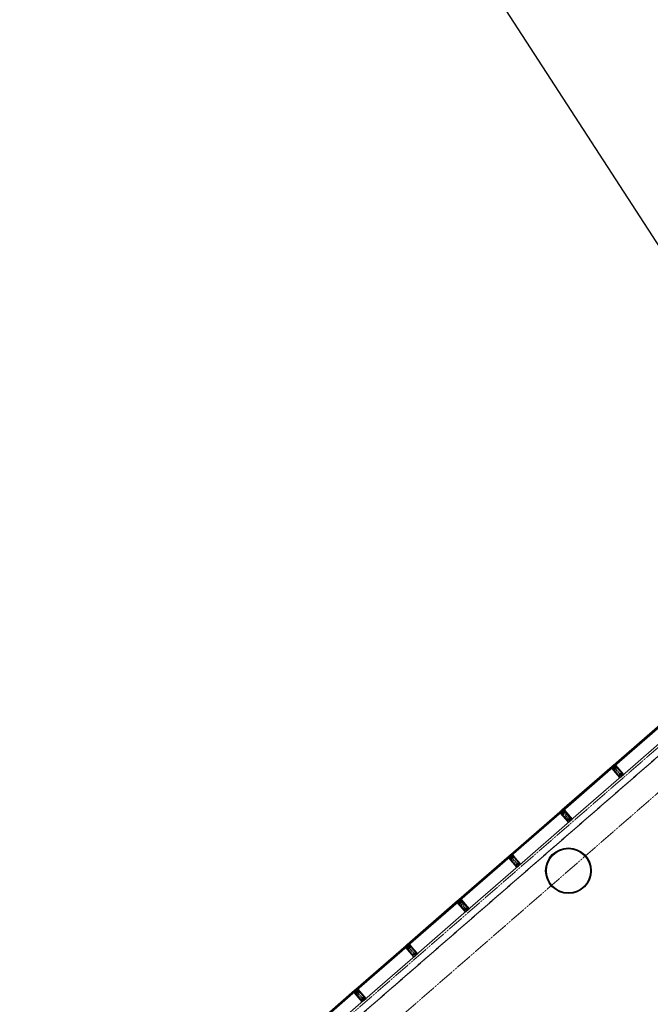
# Model space of a CAD drawing. Header units: millimetres. Extents: x 98667 to 994031, y -2704 to 533009.
# Tile 167 of 256: x 545040 to 558892, y 338154 to 359773. Entities that reach past the tile are written whole.
import ezdxf

# ---------------------------------------------------------------- set-up
doc = ezdxf.new("R2010")
doc.units = ezdxf.units.MM
for name, pattern in [('AP03000E0$0$CENTER', [50.8, 31.75, -6.35, 6.35, -6.35]), ('AP03000E0$0$HIDDEN', [9.525, 6.35, -3.175]), ('AP03000E0$0$HIDDENX2', [19.05, 12.7, -6.35])]:
    doc.linetypes.add(name, pattern=pattern)
for name, color, linetype in [('A-COL ENCLOUSER INNER', 1, 'Continuous'), ('A-COL ENCLOUSER OUTER', 6, 'Continuous'), ('A-XREF', 7, 'Continuous')]:
    doc.layers.add(name, color=color, linetype=linetype)
for name, color, linetype, lineweight in [('AP03000E0$0$A-FLOR-EDGE', 1, 'AP03000E0$0$HIDDENX2', 15), ('AP03000E0$0$A-GLAZ-FULL-EXTR', 2, 'Continuous', 20), ('AP03000E0$0$A-GLAZ-MULL-EXTR', 3, 'Continuous', 35), ('AP03000E0$0$A-WALL-FNSH', 1, 'Continuous', 15)]:
    doc.layers.add(name, color=color, linetype=linetype, lineweight=lineweight)
doc.layers.add('AP03000E0$0$A-GLAZ-FULL-OUTLINE', color=52, linetype='Continuous', plot=False)
doc.layers.add('AP03000E0$0$A-Slab Edge Guide', color=55, linetype='Continuous', lineweight=15, plot=False)

msp = doc.modelspace()

# ---------------------------------------------------------------- linework, layer by layer
at = {"color": 251, "linetype": 'AP03000E0$0$CENTER'}
for p, q in [((558266, 343167), (558069, 343394)), ((557134, 342183), (556937, 342409)), ((556002, 341199), (555805, 341425)), ((554870, 340215), (554673, 340441)), ((553738, 339231), (553541, 339457)), ((552606, 338247), (552409, 338473))]:
    msp.add_line(p, q, dxfattribs=at)
at = {"layer": 'A-COL ENCLOUSER INNER', "color": 251}
for radius in [494, 485]:
    msp.add_circle((557093, 341087), radius, dxfattribs=at)
at = {"layer": 'A-COL ENCLOUSER OUTER', "color": 251}
msp.add_circle((557093, 341087), 500, dxfattribs=at)
at = {"layer": 'A-XREF', "color": 251}
msp.add_line((562316, 349818), (550245, 368426), dxfattribs=at)
at = {"layer": 'AP03000E0$0$A-FLOR-EDGE', "color": 251, "linetype": 'AP03000E0$0$HIDDEN'}
msp.add_line((461507, 258989), (576978, 359366), dxfattribs=at)
at = {"layer": 'AP03000E0$0$A-GLAZ-FULL-EXTR', "color": 251}
for p, q in [((558083, 343405), (559188, 344366)), ((559196, 344357), (558091, 343396)), ((558098, 343387), (559204, 344348)), ((559208, 344343), (558102, 343382)), ((558279, 343179), (559385, 344140)), ((556951, 342421), (558056, 343382)), ((558064, 343373), (556958, 342412)), ((556966, 342403), (558072, 343364)), ((558076, 343359), (556970, 342398)), ((558051, 343361), (558058, 343352)), ((558057, 343363), (558053, 343359)), ((558053, 343359), (558056, 343354)), ((558064, 343373), (558055, 343365)), ((558055, 343365), (558063, 343356)), ((558056, 343382), (558064, 343373)), ((558056, 343354), (558061, 343358)), ((558061, 343358), (558057, 343363)), ((558063, 343356), (558072, 343364)), ((558072, 343364), (558064, 343373)), ((558072, 343364), (558076, 343359)), ((558091, 343396), (558083, 343405)), ((558091, 343396), (558100, 343404)), ((558098, 343387), (558091, 343396)), ((558107, 343395), (558098, 343387)), ((558102, 343382), (558098, 343387)), ((558100, 343404), (558107, 343395)), ((558102, 343402), (558106, 343405)), ((558106, 343397), (558102, 343402)), ((558104, 343408), (558112, 343399)), ((558106, 343405), (558110, 343401)), ((558110, 343401), (558106, 343397)), ((557147, 342195), (558253, 343156)), ((555819, 341437), (556924, 342398)), ((556932, 342389), (555826, 341428)), ((555834, 341419), (556940, 342380)), ((556944, 342375), (555838, 341414)), ((556918, 342377), (556926, 342368)), ((556925, 342379), (556920, 342375)), ((556920, 342375), (556924, 342370)), ((556932, 342389), (556923, 342381)), ((556923, 342381), (556931, 342372)), ((556924, 342398), (556932, 342389)), ((556924, 342370), (556929, 342374)), ((556929, 342374), (556925, 342379)), ((556931, 342372), (556940, 342380)), ((556940, 342380), (556932, 342389)), ((556940, 342380), (556944, 342375)), ((556958, 342412), (556951, 342421)), ((556958, 342412), (556968, 342420)), ((556966, 342403), (556958, 342412)), ((556975, 342411), (556966, 342403)), ((556970, 342398), (556966, 342403)), ((556968, 342420), (556975, 342411)), ((556970, 342417), (556974, 342421)), ((556973, 342413), (556970, 342417)), ((556972, 342424), (556980, 342415)), ((556978, 342417), (556973, 342413)), ((556974, 342421), (556978, 342417)), ((556015, 341210), (557121, 342172)), ((554686, 340453), (555792, 341414)), ((555800, 341405), (554694, 340444)), ((554702, 340435), (555808, 341396)), ((555812, 341391), (554706, 340430)), ((555786, 341393), (555794, 341384)), ((555793, 341395), (555788, 341391)), ((555788, 341391), (555792, 341386)), ((555800, 341405), (555791, 341397)), ((555791, 341397), (555799, 341388)), ((555792, 341414), (555800, 341405)), ((555792, 341386), (555797, 341390)), ((555797, 341390), (555793, 341395)), ((555799, 341388), (555808, 341396)), ((555808, 341396), (555800, 341405)), ((555808, 341396), (555812, 341391)), ((555826, 341428), (555819, 341437)), ((555826, 341428), (555835, 341436)), ((555834, 341419), (555826, 341428)), ((555843, 341427), (555834, 341419)), ((555838, 341414), (555834, 341419)), ((555835, 341436), (555843, 341427)), ((555837, 341433), (555842, 341437)), ((555841, 341429), (555837, 341433)), ((555840, 341440), (555848, 341431)), ((555846, 341433), (555841, 341429)), ((555842, 341437), (555846, 341433)), ((554883, 340226), (555989, 341187)), ((553554, 339469), (554660, 340430)), ((554668, 340421), (553562, 339460)), ((553570, 339451), (554676, 340412)), ((554680, 340407), (553574, 339446)), ((554654, 340409), (554662, 340400)), ((554661, 340411), (554656, 340407)), ((554656, 340407), (554660, 340402)), ((554668, 340421), (554659, 340413)), ((554659, 340413), (554667, 340404)), ((554660, 340430), (554668, 340421)), ((554660, 340402), (554665, 340406)), ((554665, 340406), (554661, 340411)), ((554667, 340404), (554676, 340412)), ((554676, 340412), (554668, 340421)), ((554676, 340412), (554680, 340407)), ((554694, 340444), (554686, 340453)), ((554694, 340444), (554703, 340452)), ((554702, 340435), (554694, 340444)), ((554711, 340443), (554702, 340435)), ((554706, 340430), (554702, 340435)), ((554703, 340452), (554711, 340443)), ((554705, 340449), (554710, 340453)), ((554709, 340445), (554705, 340449)), ((554708, 340455), (554716, 340446)), ((554714, 340449), (554709, 340445)), ((554710, 340453), (554714, 340449)), ((553751, 339242), (554857, 340203)), ((552422, 338485), (553528, 339446)), ((553536, 339437), (552430, 338476)), ((552438, 338466), (553544, 339428)), ((553548, 339423), (552442, 338462)), ((553522, 339425), (553530, 339416)), ((553529, 339427), (553524, 339423)), ((553524, 339423), (553528, 339418)), ((553536, 339437), (553527, 339429)), ((553527, 339429), (553535, 339420)), ((553528, 339446), (553536, 339437)), ((553528, 339418), (553533, 339422)), ((553533, 339422), (553529, 339427)), ((553535, 339420), (553544, 339428)), ((553544, 339428), (553536, 339437)), ((553544, 339428), (553548, 339423)), ((553562, 339460), (553554, 339469)), ((553562, 339460), (553571, 339467)), ((553570, 339451), (553562, 339460)), ((553579, 339458), (553570, 339451)), ((553574, 339446), (553570, 339451)), ((553571, 339467), (553579, 339458)), ((553573, 339465), (553578, 339469)), ((553577, 339461), (553573, 339465)), ((553576, 339471), (553584, 339462)), ((553582, 339465), (553577, 339461)), ((553578, 339469), (553582, 339465)), ((552619, 338258), (553725, 339219)), ((551290, 337500), (552396, 338462)), ((552404, 338453), (551298, 337491)), ((551306, 337482), (552412, 338443)), ((552416, 338439), (551310, 337478)), ((552390, 338441), (552398, 338432)), ((552397, 338442), (552392, 338438)), ((552392, 338438), (552396, 338434)), ((552404, 338453), (552395, 338445)), ((552395, 338445), (552403, 338436)), ((552396, 338462), (552404, 338453)), ((552396, 338434), (552401, 338438)), ((552401, 338438), (552397, 338442)), ((552403, 338436), (552412, 338443)), ((552412, 338443), (552404, 338453)), ((552412, 338443), (552416, 338439)), ((552430, 338476), (552422, 338485)), ((552430, 338476), (552439, 338483)), ((552438, 338466), (552430, 338476)), ((552447, 338474), (552438, 338466)), ((552442, 338462), (552438, 338466)), ((552439, 338483), (552447, 338474)), ((552441, 338481), (552446, 338485)), ((552445, 338477), (552441, 338481)), ((552444, 338487), (552452, 338478)), ((552450, 338481), (552445, 338477)), ((552446, 338485), (552450, 338481)), ((551487, 337274), (552593, 338235))]:
    msp.add_line(p, q, dxfattribs=at)
at = {"layer": 'AP03000E0$0$A-GLAZ-FULL-EXTR', "color": 251, "linetype": 'Continuous'}
for p, q in [((558055, 343365), (558071, 343365)), ((558057, 343362), (558057, 343367)), ((558058, 343368), (558069, 343368)), ((558058, 343362), (558069, 343362)), ((558061, 343359), (558061, 343370)), ((558061, 343358), (558066, 343358)), ((558062, 343371), (558066, 343371)), ((558064, 343357), (558064, 343373)), ((558067, 343360), (558067, 343370)), ((558070, 343362), (558070, 343366)), ((558091, 343396), (558106, 343396)), ((558092, 343394), (558092, 343398)), ((558093, 343393), (558106, 343393)), ((558095, 343400), (558103, 343400)), ((558096, 343390), (558096, 343400)), ((558096, 343390), (558102, 343390)), ((558098, 343403), (558101, 343403)), ((558099, 343387), (558099, 343403)), ((558102, 343390), (558102, 343401)), ((558105, 343393), (558105, 343397)), ((556923, 342381), (556923, 342381)), ((556924, 342382), (556938, 342382)), ((556925, 342379), (556939, 342379)), ((556926, 342377), (556926, 342384)), ((556928, 342385), (556935, 342385)), ((556928, 342376), (556935, 342376)), ((556929, 342374), (556929, 342387)), ((556930, 342372), (556931, 342372)), ((556931, 342388), (556933, 342388)), ((556933, 342373), (556933, 342388)), ((556936, 342376), (556936, 342385)), ((556939, 342379), (556939, 342381)), ((556960, 342410), (556975, 342410)), ((556961, 342414), (556973, 342414)), ((556961, 342409), (556961, 342414)), ((556962, 342407), (556971, 342407)), ((556964, 342417), (556970, 342417)), ((556964, 342405), (556965, 342417)), ((556965, 342404), (556968, 342404)), ((556968, 342404), (556968, 342420)), ((556971, 342407), (556971, 342416)), ((556974, 342409), (556974, 342412)), ((555792, 341396), (555792, 341398)), ((555792, 341396), (555808, 341396)), ((555794, 341399), (555805, 341399)), ((555794, 341393), (555805, 341393)), ((555795, 341392), (555795, 341401)), ((555797, 341402), (555802, 341402)), ((555797, 341390), (555801, 341390)), ((555798, 341389), (555798, 341403)), ((555801, 341390), (555801, 341403)), ((555805, 341393), (555805, 341400)), ((555808, 341396), (555808, 341396)), ((555827, 341428), (555842, 341428)), ((555827, 341427), (555827, 341428)), ((555829, 341424), (555841, 341424)), ((555830, 341431), (555840, 341431)), ((555830, 341424), (555830, 341431)), ((555832, 341421), (555837, 341421)), ((555833, 341420), (555833, 341434)), ((555834, 341434), (555837, 341434)), ((555836, 341421), (555837, 341434)), ((555840, 341423), (555840, 341431)), ((555843, 341426), (555843, 341427)), ((554659, 340413), (554674, 340413)), ((554661, 340411), (554661, 340414)), ((554661, 340410), (554674, 340410)), ((554663, 340416), (554672, 340416)), ((554664, 340407), (554664, 340417)), ((554664, 340407), (554670, 340407)), ((554667, 340420), (554669, 340420)), ((554667, 340404), (554667, 340420)), ((554670, 340407), (554670, 340418)), ((554673, 340410), (554673, 340414)), ((554696, 340445), (554709, 340445)), ((554696, 340442), (554696, 340445)), ((554696, 340442), (554710, 340442)), ((554699, 340448), (554707, 340448)), ((554699, 340438), (554699, 340448)), ((554699, 340438), (554707, 340438)), ((554702, 340435), (554702, 340450)), ((554702, 340435), (554703, 340435)), ((554703, 340451), (554704, 340451)), ((554705, 340437), (554705, 340449)), ((554708, 340440), (554709, 340446)), ((553528, 339427), (553543, 339427)), ((553529, 339430), (553541, 339430)), ((553530, 339426), (553530, 339431)), ((553531, 339424), (553540, 339424)), ((553532, 339434), (553539, 339434)), ((553533, 339422), (553533, 339434)), ((553534, 339421), (553536, 339421)), ((553536, 339421), (553536, 339437)), ((553539, 339424), (553539, 339433)), ((553542, 339426), (553542, 339429)), ((553563, 339459), (553579, 339459)), ((553565, 339462), (553576, 339462)), ((553565, 339457), (553565, 339462)), ((553566, 339456), (553576, 339456)), ((553568, 339453), (553568, 339464)), ((553568, 339453), (553572, 339452)), ((553569, 339465), (553573, 339465)), ((553571, 339451), (553571, 339467)), ((553574, 339454), (553574, 339464)), ((553577, 339457), (553577, 339461)), ((552395, 338444), (552395, 338445)), ((552395, 338444), (552411, 338444)), ((552398, 338448), (552408, 338448)), ((552398, 338440), (552398, 338448)), ((552398, 338441), (552409, 338441)), ((552400, 338438), (552405, 338438)), ((552402, 338451), (552405, 338451)), ((552402, 338437), (552402, 338451)), ((552405, 338437), (552405, 338451)), ((552408, 338440), (552408, 338448)), ((552411, 338443), (552411, 338444)), ((552430, 338475), (552430, 338476)), ((552431, 338476), (552446, 338476)), ((552433, 338472), (552434, 338478)), ((552433, 338473), (552445, 338473)), ((552435, 338479), (552443, 338479)), ((552435, 338470), (552442, 338470)), ((552437, 338468), (552437, 338481)), ((552438, 338482), (552440, 338482)), ((552438, 338467), (552438, 338467)), ((552440, 338468), (552440, 338483)), ((552443, 338471), (552443, 338479)), ((552446, 338473), (552446, 338475))]:
    msp.add_line(p, q, dxfattribs=at)
at = {"layer": 'AP03000E0$0$A-GLAZ-FULL-OUTLINE', "color": 251, "linetype": 'Continuous'}
msp.add_line((508259, 300094), (563771, 348350), dxfattribs=at)
at = {"layer": 'AP03000E0$0$A-GLAZ-MULL-EXTR', "color": 251}
for p, q in [((558065, 343350), (558044, 343332)), ((558044, 343332), (558051, 343331)), ((558083, 343359), (558051, 343331)), ((558051, 343331), (558068, 343346)), ((558051, 343331), (558054, 343327)), ((558054, 343327), (558225, 343131)), ((558056, 343329), (558086, 343355)), ((558094, 343286), (558056, 343329)), ((558064, 343389), (558060, 343385)), ((558060, 343385), (558083, 343359)), ((558090, 343358), (558064, 343389)), ((558068, 343346), (558065, 343350)), ((558079, 343402), (558075, 343398)), ((558075, 343398), (558101, 343368)), ((558102, 343375), (558079, 343402)), ((558086, 343355), (558088, 343353)), ((558088, 343353), (558120, 343380)), ((558118, 343383), (558090, 343358)), ((558101, 343368), (558105, 343372)), ((558134, 343403), (558102, 343375)), ((558105, 343372), (558135, 343397)), ((558114, 343392), (558134, 343410)), ((558117, 343388), (558114, 343392)), ((558134, 343403), (558117, 343388)), ((558120, 343380), (558118, 343383)), ((558134, 343410), (558134, 343403)), ((558137, 343399), (558134, 343403)), ((558135, 343397), (558172, 343354)), ((558308, 343203), (558137, 343399)), ((558172, 343354), (558304, 343203)), ((558225, 343135), (558094, 343286)), ((558225, 343131), (558263, 343164)), ((558257, 343163), (558225, 343135)), ((558287, 343193), (558255, 343165)), ((558255, 343165), (558257, 343163)), ((558261, 343166), (558288, 343190)), ((558263, 343164), (558261, 343166)), ((558304, 343203), (558272, 343176)), ((558272, 343176), (558274, 343174)), ((558274, 343174), (558308, 343203)), ((558288, 343190), (558287, 343193)), ((556933, 342365), (556912, 342347)), ((556912, 342347), (556919, 342347)), ((556951, 342375), (556919, 342347)), ((556919, 342347), (556936, 342362)), ((556919, 342347), (556922, 342343)), ((556922, 342343), (557093, 342147)), ((556924, 342345), (556954, 342371)), ((556962, 342302), (556924, 342345)), ((556932, 342405), (556928, 342401)), ((556928, 342401), (556951, 342375)), ((556958, 342374), (556932, 342405)), ((556936, 342362), (556933, 342365)), ((556947, 342418), (556943, 342414)), ((556943, 342414), (556969, 342384)), ((556970, 342391), (556947, 342418)), ((556954, 342371), (556956, 342369)), ((556956, 342369), (556988, 342396)), ((556986, 342399), (556958, 342374)), ((557093, 342151), (556962, 342302)), ((556969, 342384), (556973, 342387)), ((557002, 342419), (556970, 342391)), ((556973, 342387), (557003, 342413)), ((556982, 342408), (557002, 342426)), ((556985, 342404), (556982, 342408)), ((557002, 342419), (556985, 342404)), ((556988, 342396), (556986, 342399)), ((557002, 342426), (557002, 342419)), ((557005, 342415), (557002, 342419)), ((557003, 342413), (557040, 342370)), ((557176, 342219), (557005, 342415)), ((557040, 342370), (557172, 342219)), ((557093, 342147), (557130, 342180)), ((557125, 342179), (557093, 342151)), ((557154, 342209), (557123, 342181)), ((557123, 342181), (557125, 342179)), ((557128, 342182), (557156, 342206)), ((557130, 342180), (557128, 342182)), ((557172, 342219), (557140, 342192)), ((557140, 342192), (557142, 342190)), ((557142, 342190), (557176, 342219)), ((557156, 342206), (557154, 342209)), ((555800, 341381), (555780, 341363)), ((555819, 341391), (555787, 341363)), ((555787, 341363), (555804, 341378)), ((555792, 341361), (555822, 341387)), ((555800, 341420), (555796, 341417)), ((555796, 341417), (555819, 341391)), ((555826, 341390), (555800, 341420)), ((555804, 341378), (555800, 341381)), ((555815, 341434), (555811, 341430)), ((555811, 341430), (555837, 341400)), ((555838, 341407), (555815, 341434)), ((555822, 341387), (555824, 341385)), ((555824, 341385), (555856, 341412)), ((555854, 341415), (555826, 341390)), ((555837, 341400), (555841, 341403)), ((555870, 341435), (555838, 341407)), ((555841, 341403), (555871, 341429)), ((555850, 341424), (555870, 341442)), ((555853, 341420), (555850, 341424)), ((555870, 341435), (555853, 341420)), ((555856, 341412), (555854, 341415)), ((555870, 341442), (555870, 341435)), ((555873, 341431), (555870, 341435)), ((555871, 341429), (555908, 341386)), ((556044, 341235), (555873, 341431)), ((555908, 341386), (556039, 341235)), ((555780, 341363), (555787, 341363)), ((555787, 341363), (555790, 341359)), ((555790, 341359), (555961, 341163)), ((555830, 341318), (555792, 341361)), ((555961, 341167), (555830, 341318)), ((555961, 341163), (555998, 341196)), ((555993, 341195), (555961, 341167)), ((556022, 341224), (555991, 341197)), ((555991, 341197), (555993, 341195)), ((555996, 341198), (556024, 341222)), ((555998, 341196), (555996, 341198)), ((556039, 341235), (556008, 341208)), ((556008, 341208), (556010, 341206)), ((556010, 341206), (556044, 341235)), ((556024, 341222), (556022, 341224)), ((554668, 340397), (554648, 340379)), ((554648, 340379), (554655, 340379)), ((554687, 340407), (554655, 340379)), ((554655, 340379), (554672, 340394)), ((554655, 340379), (554658, 340375)), ((554658, 340375), (554829, 340179)), ((554660, 340377), (554690, 340403)), ((554698, 340334), (554660, 340377)), ((554668, 340436), (554664, 340433)), ((554664, 340433), (554687, 340407)), ((554694, 340406), (554668, 340436)), ((554672, 340394), (554668, 340397)), ((554683, 340449), (554679, 340446)), ((554679, 340446), (554705, 340416)), ((554706, 340423), (554683, 340449)), ((554690, 340403), (554692, 340401)), ((554692, 340401), (554724, 340428)), ((554722, 340430), (554694, 340406)), ((554829, 340183), (554698, 340334)), ((554705, 340416), (554709, 340419)), ((554738, 340451), (554706, 340423)), ((554709, 340419), (554739, 340445)), ((554717, 340440), (554738, 340458)), ((554721, 340436), (554717, 340440)), ((554738, 340451), (554721, 340436)), ((554724, 340428), (554722, 340430)), ((554738, 340458), (554738, 340451)), ((554741, 340447), (554738, 340451)), ((554739, 340445), (554776, 340402)), ((554912, 340251), (554741, 340447)), ((554776, 340402), (554907, 340251)), ((554829, 340179), (554866, 340212)), ((554861, 340211), (554829, 340183)), ((554890, 340240), (554859, 340213)), ((554859, 340213), (554861, 340211)), ((554864, 340214), (554892, 340238)), ((554866, 340212), (554864, 340214)), ((554907, 340251), (554876, 340224)), ((554876, 340224), (554878, 340221)), ((554878, 340221), (554912, 340251)), ((554892, 340238), (554890, 340240)), ((553555, 339423), (553523, 339395)), ((553528, 339393), (553558, 339419)), ((553536, 339452), (553532, 339449)), ((553532, 339449), (553555, 339423)), ((553562, 339422), (553536, 339452)), ((553551, 339465), (553547, 339462)), ((553547, 339462), (553573, 339432)), ((553574, 339439), (553551, 339465)), ((553558, 339419), (553560, 339417)), ((553560, 339417), (553592, 339444)), ((553590, 339446), (553562, 339422)), ((553573, 339432), (553577, 339435)), ((553606, 339467), (553574, 339439)), ((553577, 339435), (553607, 339461)), ((553585, 339456), (553606, 339474)), ((553589, 339452), (553585, 339456)), ((553606, 339467), (553589, 339452)), ((553592, 339444), (553590, 339446)), ((553606, 339474), (553606, 339467)), ((553609, 339463), (553606, 339467)), ((553607, 339461), (553644, 339418)), ((553780, 339267), (553609, 339463)), ((553644, 339418), (553775, 339267)), ((553536, 339413), (553516, 339395)), ((553516, 339395), (553523, 339395)), ((553523, 339395), (553540, 339409)), ((553523, 339395), (553526, 339391)), ((553526, 339391), (553697, 339195)), ((553566, 339350), (553528, 339393)), ((553540, 339409), (553536, 339413)), ((553697, 339199), (553566, 339350)), ((553697, 339195), (553734, 339227)), ((553729, 339226), (553697, 339199)), ((553758, 339256), (553727, 339229)), ((553727, 339229), (553729, 339226)), ((553732, 339230), (553760, 339254)), ((553734, 339227), (553732, 339230)), ((553775, 339267), (553744, 339240)), ((553744, 339240), (553746, 339237)), ((553746, 339237), (553780, 339267)), ((553760, 339254), (553758, 339256)), ((552404, 338429), (552384, 338411)), ((552384, 338411), (552391, 338411)), ((552423, 338438), (552391, 338411)), ((552391, 338411), (552408, 338425)), ((552391, 338411), (552394, 338407)), ((552394, 338407), (552564, 338211)), ((552396, 338409), (552426, 338435)), ((552434, 338366), (552396, 338409)), ((552403, 338468), (552400, 338465)), ((552400, 338465), (552423, 338438)), ((552430, 338438), (552403, 338468)), ((552408, 338425), (552404, 338429)), ((552419, 338481), (552415, 338478)), ((552415, 338478), (552441, 338448)), ((552442, 338455), (552419, 338481)), ((552426, 338435), (552428, 338432)), ((552428, 338432), (552460, 338460)), ((552458, 338462), (552430, 338438)), ((552565, 338215), (552434, 338366)), ((552441, 338448), (552445, 338451)), ((552474, 338483), (552442, 338455)), ((552445, 338451), (552475, 338477)), ((552453, 338472), (552474, 338490)), ((552457, 338468), (552453, 338472)), ((552474, 338483), (552457, 338468)), ((552460, 338460), (552458, 338462)), ((552474, 338490), (552474, 338483)), ((552477, 338479), (552474, 338483)), ((552475, 338477), (552512, 338434)), ((552647, 338283), (552477, 338479)), ((552512, 338434), (552643, 338283)), ((552564, 338211), (552602, 338243)), ((552596, 338242), (552565, 338215)), ((552626, 338272), (552594, 338245)), ((552594, 338245), (552596, 338242)), ((552600, 338246), (552628, 338270)), ((552602, 338243), (552600, 338246)), ((552643, 338283), (552612, 338255)), ((552612, 338255), (552614, 338253)), ((552614, 338253), (552647, 338283)), ((552628, 338270), (552626, 338272))]:
    msp.add_line(p, q, dxfattribs=at)
at = {"layer": 'AP03000E0$0$A-GLAZ-MULL-EXTR', "color": 251, "linetype": 'Continuous'}
for p, q in [((558045, 343332), (558052, 343332)), ((558046, 343331), (558046, 343333)), ((558049, 343336), (558056, 343336)), ((558049, 343331), (558049, 343336)), ((558052, 343339), (558060, 343339)), ((558052, 343332), (558052, 343339)), ((558055, 343335), (558055, 343341)), ((558056, 343342), (558063, 343342)), ((558058, 343338), (558058, 343344)), ((558059, 343345), (558067, 343345)), ((558062, 343340), (558062, 343347)), ((558063, 343348), (558066, 343348)), ((558065, 343343), (558065, 343349)), ((558114, 343392), (558122, 343392)), ((558116, 343390), (558116, 343394)), ((558116, 343389), (558118, 343389)), ((558118, 343396), (558125, 343396)), ((558119, 343390), (558119, 343397)), ((558121, 343399), (558129, 343399)), ((558122, 343393), (558122, 343400)), ((558125, 343402), (558132, 343402)), ((558125, 343396), (558125, 343402)), ((558128, 343405), (558134, 343405)), ((558129, 343398), (558129, 343405)), ((558132, 343408), (558134, 343408)), ((558132, 343401), (558132, 343408)), ((556914, 342350), (556922, 342350)), ((556915, 342347), (556915, 342350)), ((556918, 342353), (556925, 342353)), ((556918, 342347), (556918, 342353)), ((556921, 342349), (556921, 342355)), ((556922, 342356), (556929, 342356)), ((556924, 342351), (556924, 342358)), ((556925, 342359), (556933, 342359)), ((556927, 342354), (556927, 342361)), ((556929, 342362), (556935, 342362)), ((556930, 342357), (556930, 342364)), ((556932, 342365), (556933, 342365)), ((556934, 342360), (556934, 342364)), ((556983, 342410), (556991, 342410)), ((556983, 342406), (556987, 342406)), ((556985, 342405), (556985, 342411)), ((556987, 342413), (556995, 342413)), ((556988, 342407), (556988, 342414)), ((556991, 342416), (556998, 342416)), ((556991, 342410), (556991, 342416)), ((556994, 342419), (557002, 342419)), ((556994, 342412), (556994, 342419)), ((556997, 342415), (556997, 342422)), ((556998, 342422), (557002, 342422)), ((557001, 342418), (557001, 342425)), ((557002, 342425), (557002, 342425)), ((555780, 341364), (555788, 341364)), ((555780, 341363), (555780, 341364)), ((555783, 341363), (555783, 341367)), ((555784, 341367), (555791, 341367)), ((555787, 341370), (555795, 341370)), ((555787, 341363), (555787, 341369)), ((555790, 341365), (555790, 341372)), ((555791, 341373), (555799, 341373)), ((555793, 341368), (555793, 341375)), ((555795, 341376), (555802, 341376)), ((555796, 341371), (555796, 341378)), ((555798, 341379), (555802, 341379)), ((555799, 341374), (555799, 341380)), ((555802, 341376), (555802, 341379)), ((555850, 341423), (555850, 341425)), ((555850, 341424), (555857, 341424)), ((555853, 341427), (555860, 341427)), ((555853, 341421), (555853, 341427)), ((555853, 341420), (555853, 341420)), ((555856, 341430), (555864, 341430)), ((555857, 341424), (555857, 341430)), ((555860, 341433), (555868, 341433)), ((555860, 341426), (555860, 341433)), ((555863, 341429), (555863, 341436)), ((555864, 341436), (555870, 341436)), ((555866, 341432), (555866, 341439)), ((555867, 341439), (555870, 341439)), ((555869, 341435), (555869, 341441)), ((554649, 340381), (554657, 340381)), ((554649, 340379), (554649, 340380)), ((554652, 340379), (554652, 340383)), ((554653, 340384), (554661, 340384)), ((554655, 340379), (554655, 340386)), ((554657, 340387), (554664, 340387)), ((554659, 340382), (554659, 340389)), ((554660, 340390), (554668, 340390)), ((554662, 340385), (554662, 340392)), ((554664, 340393), (554672, 340393)), ((554665, 340388), (554665, 340394)), ((554668, 340397), (554669, 340397)), ((554668, 340390), (554668, 340397)), ((554671, 340393), (554671, 340394)), ((554719, 340441), (554726, 340441)), ((554719, 340438), (554719, 340441)), ((554719, 340438), (554722, 340438)), ((554722, 340444), (554730, 340444)), ((554722, 340438), (554722, 340444)), ((554725, 340440), (554726, 340447)), ((554726, 340447), (554733, 340447)), ((554729, 340450), (554737, 340450)), ((554729, 340443), (554729, 340450)), ((554732, 340446), (554732, 340452)), ((554733, 340453), (554738, 340453)), ((554735, 340449), (554735, 340455)), ((554737, 340457), (554738, 340457)), ((553586, 339455), (553592, 339455)), ((553588, 339458), (553596, 339458)), ((553588, 339453), (553588, 339458)), ((553591, 339454), (553591, 339461)), ((553592, 339461), (553599, 339461)), ((553594, 339457), (553594, 339464)), ((553595, 339464), (553603, 339464)), ((553598, 339460), (553598, 339466)), ((553599, 339468), (553606, 339467)), ((553601, 339463), (553601, 339469)), ((553602, 339471), (553606, 339471)), ((553604, 339465), (553604, 339472)), ((553606, 339474), (553606, 339474)), ((553518, 339395), (553518, 339397)), ((553519, 339398), (553526, 339398)), ((553521, 339395), (553521, 339400)), ((553521, 339395), (553523, 339395)), ((553522, 339401), (553530, 339401)), ((553524, 339396), (553524, 339403)), ((553526, 339404), (553534, 339404)), ((553527, 339399), (553527, 339405)), ((553530, 339407), (553537, 339407)), ((553531, 339402), (553531, 339408)), ((553533, 339411), (553539, 339411)), ((553534, 339404), (553534, 339411)), ((553537, 339407), (553537, 339412)), ((552384, 338411), (552384, 338411)), ((552385, 338412), (552392, 338412)), ((552387, 338411), (552387, 338414)), ((552388, 338415), (552396, 338415)), ((552390, 338411), (552390, 338417)), ((552392, 338418), (552399, 338418)), ((552393, 338413), (552393, 338419)), ((552396, 338422), (552403, 338421)), ((552396, 338416), (552396, 338422)), ((552399, 338425), (552407, 338425)), ((552399, 338418), (552399, 338425)), ((552403, 338428), (552405, 338428)), ((552403, 338421), (552403, 338428)), ((552406, 338424), (552406, 338427)), ((552454, 338472), (552461, 338472)), ((552454, 338471), (552454, 338472)), ((552456, 338469), (552458, 338469)), ((552457, 338475), (552465, 338475)), ((552457, 338468), (552457, 338475)), ((552460, 338471), (552460, 338478)), ((552461, 338478), (552469, 338478)), ((552463, 338474), (552463, 338480)), ((552465, 338482), (552472, 338482)), ((552466, 338476), (552466, 338483)), ((552468, 338485), (552474, 338485)), ((552470, 338479), (552470, 338486)), ((552472, 338488), (552474, 338488)), ((552473, 338482), (552473, 338489))]:
    msp.add_line(p, q, dxfattribs=at)
at = {"layer": 'AP03000E0$0$A-GLAZ-MULL-EXTR', "color": 251, "linetype": 'AP03000E0$0$HIDDENX2'}
for p, q in [((558065, 343323), (558102, 343356)), ((558078, 343308), (558065, 343323)), ((558153, 343374), (558078, 343308)), ((558097, 343324), (558134, 343357)), ((558102, 343356), (558140, 343389)), ((558105, 343315), (558142, 343348)), ((558140, 343389), (558153, 343374)), ((558160, 343346), (558259, 343233)), ((558170, 343355), (558268, 343241)), ((558192, 343176), (558094, 343289)), ((558202, 343184), (558103, 343297)), ((558257, 343216), (558220, 343183)), ((558265, 343206), (558228, 343173)), ((556932, 342339), (556970, 342372)), ((556946, 342324), (556932, 342339)), ((557021, 342389), (556946, 342324)), ((557060, 342192), (556962, 342305)), ((556964, 342340), (557002, 342373)), ((556970, 342372), (557008, 342405)), ((557070, 342200), (556971, 342313)), ((556973, 342331), (557010, 342364)), ((557008, 342405), (557021, 342389)), ((557028, 342362), (557126, 342249)), ((557037, 342371), (557136, 342257)), ((557125, 342232), (557087, 342199)), ((557133, 342222), (557096, 342189)), ((555800, 341355), (555838, 341388)), ((555889, 341405), (555814, 341340)), ((555832, 341356), (555870, 341389)), ((555838, 341388), (555876, 341420)), ((555841, 341347), (555878, 341379)), ((555876, 341420), (555889, 341405)), ((555896, 341378), (555994, 341265)), ((555905, 341386), (556004, 341273)), ((555814, 341340), (555800, 341355)), ((555928, 341208), (555830, 341321)), ((555938, 341216), (555839, 341329)), ((555993, 341247), (555955, 341215)), ((556001, 341238), (555964, 341205)), ((554668, 340371), (554706, 340404)), ((554681, 340356), (554668, 340371)), ((554757, 340421), (554681, 340356)), ((554796, 340224), (554698, 340337)), ((554700, 340372), (554738, 340405)), ((554706, 340404), (554744, 340436)), ((554806, 340232), (554707, 340345)), ((554709, 340363), (554746, 340395)), ((554744, 340436), (554757, 340421)), ((554764, 340394), (554862, 340281)), ((554773, 340402), (554872, 340289)), ((554861, 340263), (554823, 340231)), ((554869, 340254), (554832, 340221)), ((553536, 339387), (553574, 339419)), ((553625, 339437), (553549, 339372)), ((553568, 339388), (553606, 339421)), ((553574, 339419), (553612, 339452)), ((553612, 339452), (553625, 339437)), ((553641, 339418), (553740, 339305)), ((553549, 339372), (553536, 339387)), ((553664, 339239), (553566, 339353)), ((553674, 339248), (553575, 339361)), ((553576, 339379), (553614, 339411)), ((553632, 339410), (553730, 339297)), ((553729, 339279), (553691, 339246)), ((553737, 339270), (553699, 339237)), ((552404, 338403), (552442, 338435)), ((552417, 338387), (552404, 338403)), ((552493, 338453), (552417, 338387)), ((552532, 338255), (552434, 338369)), ((552436, 338404), (552474, 338437)), ((552442, 338435), (552480, 338468)), ((552542, 338264), (552443, 338377)), ((552444, 338394), (552482, 338427)), ((552480, 338468), (552493, 338453)), ((552500, 338426), (552598, 338313)), ((552509, 338434), (552608, 338321)), ((552597, 338295), (552559, 338262)), ((552605, 338286), (552567, 338253))]:
    msp.add_line(p, q, dxfattribs=at)
at = {"layer": 'AP03000E0$0$A-GLAZ-MULL-EXTR', "color": 251}
for centre in [(558057, 343385), (558058, 343384), (558059, 343383), (558059, 343382), (558060, 343382), (558061, 343381), (558080, 343404), (558081, 343404), (558081, 343403), (558082, 343402), (558083, 343401), (558083, 343401), (556925, 342401), (556926, 342400), (556927, 342399), (556927, 342398), (556928, 342398), (556928, 342397), (556948, 342420), (556949, 342420), (556949, 342419), (556950, 342418), (556950, 342417), (556951, 342417), (555793, 341417), (555794, 341416), (555794, 341415), (555795, 341414), (555796, 341413), (555796, 341413), (555816, 341436), (555816, 341435), (555817, 341435), (555818, 341434), (555818, 341433), (555819, 341432), (554661, 340432), (554662, 340432), (554662, 340431), (554663, 340430), (554664, 340429), (554664, 340429), (554684, 340452), (554684, 340451), (554685, 340451), (554686, 340450), (554686, 340449), (554687, 340448), (553529, 339448), (553530, 339448), (553530, 339447), (553531, 339446), (553532, 339445), (553532, 339445), (553552, 339468), (553552, 339467), (553553, 339467), (553554, 339466), (553554, 339465), (553555, 339464), (552397, 338464), (552398, 338463), (552398, 338463), (552399, 338462), (552400, 338461), (552400, 338460), (552420, 338484), (552420, 338483), (552421, 338482), (552422, 338482), (552422, 338481), (552423, 338480)]:
    msp.add_arc(centre, 2.83, 249.0607, 12.9393, dxfattribs=at)
at = {"layer": 'AP03000E0$0$A-GLAZ-MULL-EXTR', "color": 251, "linetype": 'AP03000E0$0$HIDDENX2'}
for centre, radius, start, end in [((558113, 343305), 25, 131, 221), ((558113, 343305), 12.5, 131, 221), ((558151, 343338), 25, 41, 131), ((558151, 343338), 12.5, 41, 131), ((558211, 343192), 25, 221, 311), ((558211, 343192), 12.5, 221, 311), ((558249, 343225), 12.5, 311, 41), ((558249, 343225), 25, 311, 41), ((556981, 342321), 25, 131, 221), ((556981, 342321), 12.5, 131, 221), ((557019, 342354), 25, 41, 131), ((557019, 342354), 12.5, 41, 131), ((557117, 342241), 12.5, 311, 41), ((557117, 342241), 25, 311, 41), ((557079, 342208), 25, 221, 311), ((557079, 342208), 12.5, 221, 311), ((555887, 341370), 25, 41, 131), ((555887, 341370), 12.5, 41, 131), ((555849, 341337), 25, 131, 221), ((555849, 341337), 12.5, 131, 221), ((555947, 341224), 25, 221, 311), ((555947, 341224), 12.5, 221, 311), ((555985, 341257), 12.5, 311, 41), ((555985, 341257), 25, 311, 41), ((554717, 340353), 25, 131, 221), ((554717, 340353), 12.5, 131, 221), ((554754, 340386), 25, 41, 131), ((554754, 340386), 12.5, 41, 131), ((554853, 340273), 25, 311, 41), ((554815, 340240), 25, 221, 311), ((554815, 340240), 12.5, 221, 311), ((554853, 340273), 12.5, 311, 41), ((553622, 339402), 25, 41, 131), ((553585, 339369), 25, 131, 221), ((553585, 339369), 12.5, 131, 221), ((553622, 339402), 12.5, 41, 131), ((553683, 339256), 25, 221, 311), ((553683, 339256), 12.5, 221, 311), ((553721, 339289), 12.5, 311, 41), ((553721, 339289), 25, 311, 41), ((552453, 338385), 25, 131, 221), ((552453, 338385), 12.5, 131, 221), ((552490, 338418), 25, 41, 131), ((552490, 338418), 12.5, 41, 131), ((552551, 338272), 25, 221, 311), ((552551, 338272), 12.5, 221, 311), ((552589, 338305), 12.5, 311, 41), ((552589, 338305), 25, 311, 41)]:
    msp.add_arc(centre, radius, start, end, dxfattribs=at)
at = {"layer": 'AP03000E0$0$A-Slab Edge Guide', "color": 251, "linetype": 'AP03000E0$0$HIDDEN'}
msp.add_line((461999, 258423), (577470, 358800), dxfattribs=at)
at = {"layer": 'AP03000E0$0$A-WALL-FNSH', "color": 251, "linetype": 'AP03000E0$0$HIDDEN'}
for p, q in [((461602, 258880), (577073, 359257)), ((461606, 258876), (577076, 359253))]:
    msp.add_line(p, q, dxfattribs=at)

doc.saveas('drawing.dxf')
